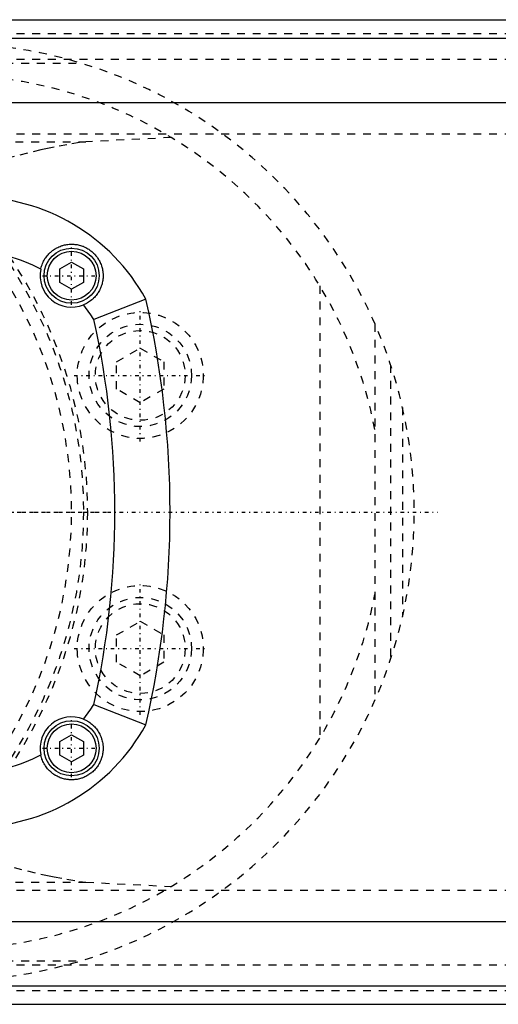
# Model space of a CAD drawing. Extents: x -602 to 168, y -90 to 90.
# Tile 5 of 8: x -251 to -190, y -62 to 62. Entities that reach past the tile are written whole.
import ezdxf

# ---------------------------------------------------------------- set-up
doc = ezdxf.new("R2010")
doc.units = 0
doc.linetypes.add('CENTER', pattern=[1.5, 0.45, -0.5, 0.05, -0.5])
doc.linetypes.add('DASHED', pattern=[2, 1, -1])
for name, color, linetype in [('AM_0', 7, 'CONTINUOUS'), ('AM_3', 7, 'DASHED'), ('AM_7', 7, 'CENTER')]:
    doc.layers.add(name, color=color, linetype=linetype)

msp = doc.modelspace()

# ---------------------------------------------------------------- linework, layer by layer
at = {"layer": 'AM_0', "color": 7, "linetype": 'CONTINUOUS'}
for p, q in [((-327, 62.5), (-90, 62.5)), ((-327, 60.15), (-90, 60.15)), ((-327, 52), (-90, 52)), ((-245.5, 30.87), (-244, 31.73)), ((-244, 31.73), (-242.5, 30.87)), ((-245.5, 29.13), (-245.5, 30.87)), ((-242.5, 30.87), (-242.5, 29.13)), ((-244, 28.27), (-245.5, 29.13)), ((-242.5, 29.13), (-244, 28.27)), ((-234.58, 27.03), (-241.17, 24.44)), ((-241.17, -24.44), (-234.58, -27.03)), ((-245.5, -29.13), (-244, -28.27)), ((-244, -28.27), (-242.5, -29.13)), ((-245.5, -30.87), (-245.5, -29.13)), ((-242.5, -29.13), (-242.5, -30.87)), ((-244, -31.73), (-245.5, -30.87)), ((-242.5, -30.87), (-244, -31.73)), ((-327, -52), (-90, -52)), ((-327, -60.15), (-90, -60.15)), ((-327, -62.5), (-90, -62.5))]:
    msp.add_line(p, q, dxfattribs=at)
for points in [[(-247.91, 30.82, 0), (-247.9, 30.9, 0), (-247.86, 31.07, 0), (-247.81, 31.23, 0), (-247.78, 31.31, 0), (-247.75, 31.39, 0), (-247.69, 31.55, 0), (-247.62, 31.7, 0), (-247.55, 31.85, 0), (-247.47, 31.99, 0), (-247.38, 32.14, 0), (-247.34, 32.21, 0), (-247.29, 32.27, 0), (-247.2, 32.41, 0), (-247.09, 32.53, 0), (-246.99, 32.66, 0), (-246.88, 32.78, 0), (-246.77, 32.89, 0), (-246.71, 32.94, 0), (-246.65, 33, 0), (-246.53, 33.1, 0), (-246.41, 33.19, 0), (-246.34, 33.24, 0), (-246.28, 33.29, 0), (-246.15, 33.37, 0), (-246.02, 33.45, 0), (-245.95, 33.49, 0), (-245.89, 33.53, 0), (-245.75, 33.6, 0), (-245.61, 33.66, 0), (-245.47, 33.72, 0), (-245.33, 33.77, 0), (-245.19, 33.82, 0), (-245.12, 33.84, 0), (-245.04, 33.86, 0), (-244.9, 33.9, 0), (-244.75, 33.93, 0), (-244.61, 33.95, 0), (-244.46, 33.97, 0), (-244.31, 33.99, 0), (-244.24, 33.99, 0), (-244.17, 34, 0), (-244.02, 34, 0), (-243.88, 34, 0), (-243.73, 33.99, 0), (-243.59, 33.98, 0), (-243.45, 33.96, 0), (-243.38, 33.95, 0), (-243.31, 33.94, 0), (-243.17, 33.91, 0), (-243.03, 33.88, 0), (-242.89, 33.84, 0), (-242.75, 33.8, 0), (-242.61, 33.75, 0), (-242.54, 33.73, 0), (-242.48, 33.7, 0), (-242.34, 33.64, 0), (-242.2, 33.57, 0), (-242.07, 33.5, 0), (-241.94, 33.43, 0), (-241.81, 33.35, 0), (-241.75, 33.31, 0), (-241.69, 33.26, 0), (-241.57, 33.17, 0), (-241.45, 33.08, 0), (-241.39, 33.03, 0), (-241.33, 32.98, 0), (-241.22, 32.87, 0), (-241.11, 32.77, 0), (-241.06, 32.71, 0), (-241.01, 32.66, 0), (-240.91, 32.54, 0), (-240.82, 32.43, 0), (-240.73, 32.31, 0), (-240.65, 32.19, 0), (-240.57, 32.06, 0), (-240.54, 32, 0), (-240.5, 31.94, 0), (-240.43, 31.81, 0), (-240.37, 31.68, 0), (-240.31, 31.54, 0), (-240.26, 31.41, 0), (-240.21, 31.27, 0), (-240.19, 31.2, 0), (-240.16, 31.13, 0), (-240.13, 30.99, 0), (-240.09, 30.85, 0), (-240.06, 30.71, 0), (-240.04, 30.56, 0), (-240.02, 30.42, 0), (-240.02, 30.35, 0), (-240.01, 30.27, 0), (-240, 30.13, 0), (-240, 29.98, 0), (-240, 29.83, 0), (-240.01, 29.69, 0), (-240.03, 29.54, 0), (-240.04, 29.47, 0), (-240.05, 29.4, 0), (-240.07, 29.25, 0), (-240.1, 29.11, 0), (-240.14, 28.96, 0), (-240.18, 28.82, 0), (-240.23, 28.68, 0), (-240.25, 28.61, 0), (-240.28, 28.54, 0), (-240.34, 28.4, 0), (-240.4, 28.26, 0), (-240.43, 28.19, 0), (-240.47, 28.12, 0), (-240.54, 27.99, 0), (-240.62, 27.86, 0), (-240.66, 27.79, 0), (-240.71, 27.73, 0), (-240.8, 27.6, 0), (-240.89, 27.48, 0), (-241, 27.36, 0), (-241.1, 27.24, 0), (-241.21, 27.13, 0), (-241.27, 27.08, 0), (-241.33, 27.02, 0), (-241.45, 26.92, 0), (-241.58, 26.82, 0), (-241.71, 26.72, 0), (-241.84, 26.63, 0), (-241.98, 26.55, 0), (-242.05, 26.51, 0), (-242.12, 26.47, 0), (-242.26, 26.4, 0), (-242.41, 26.33, 0), (-242.49, 26.3, 0)], [(-242.49, -26.3, 0), (-242.41, -26.33, 0), (-242.26, -26.4, 0), (-242.1, -26.48, 0), (-242.03, -26.52, 0), (-241.96, -26.56, 0), (-241.81, -26.65, 0), (-241.68, -26.74, 0), (-241.54, -26.84, 0), (-241.41, -26.95, 0), (-241.29, -27.06, 0), (-241.23, -27.11, 0), (-241.17, -27.17, 0), (-241.06, -27.29, 0), (-240.95, -27.41, 0), (-240.85, -27.54, 0), (-240.75, -27.67, 0), (-240.66, -27.8, 0), (-240.62, -27.87, 0), (-240.58, -27.93, 0), (-240.5, -28.07, 0), (-240.42, -28.21, 0), (-240.39, -28.28, 0), (-240.36, -28.35, 0), (-240.3, -28.49, 0), (-240.24, -28.64, 0), (-240.21, -28.71, 0), (-240.19, -28.78, 0), (-240.15, -28.93, 0), (-240.11, -29.08, 0), (-240.08, -29.22, 0), (-240.05, -29.37, 0), (-240.03, -29.52, 0), (-240.02, -29.6, 0), (-240.01, -29.67, 0), (-240, -29.82, 0), (-240, -29.97, 0), (-240, -30.12, 0), (-240.01, -30.27, 0), (-240.02, -30.41, 0), (-240.03, -30.48, 0), (-240.04, -30.56, 0), (-240.06, -30.7, 0), (-240.09, -30.84, 0), (-240.12, -30.98, 0), (-240.16, -31.12, 0), (-240.2, -31.26, 0), (-240.23, -31.33, 0), (-240.25, -31.39, 0), (-240.3, -31.52, 0), (-240.36, -31.66, 0), (-240.42, -31.79, 0), (-240.49, -31.91, 0), (-240.56, -32.04, 0), (-240.6, -32.1, 0), (-240.64, -32.17, 0), (-240.72, -32.29, 0), (-240.81, -32.41, 0), (-240.9, -32.53, 0), (-241, -32.64, 0), (-241.1, -32.76, 0), (-241.15, -32.81, 0), (-241.21, -32.86, 0), (-241.32, -32.97, 0), (-241.43, -33.07, 0), (-241.49, -33.11, 0), (-241.55, -33.16, 0), (-241.67, -33.25, 0), (-241.8, -33.34, 0), (-241.86, -33.38, 0), (-241.93, -33.42, 0), (-242.06, -33.5, 0), (-242.19, -33.57, 0), (-242.32, -33.63, 0), (-242.45, -33.69, 0), (-242.59, -33.74, 0), (-242.66, -33.77, 0), (-242.73, -33.79, 0), (-242.87, -33.84, 0), (-243.01, -33.87, 0), (-243.15, -33.91, 0), (-243.29, -33.94, 0), (-243.43, -33.96, 0), (-243.5, -33.97, 0), (-243.58, -33.98, 0), (-243.72, -33.99, 0), (-243.87, -34, 0), (-244.01, -34, 0), (-244.16, -34, 0), (-244.3, -33.99, 0), (-244.38, -33.98, 0), (-244.45, -33.97, 0), (-244.6, -33.96, 0), (-244.74, -33.93, 0), (-244.88, -33.9, 0), (-245.03, -33.87, 0), (-245.17, -33.83, 0), (-245.24, -33.8, 0), (-245.31, -33.78, 0), (-245.45, -33.73, 0), (-245.58, -33.67, 0), (-245.72, -33.61, 0), (-245.85, -33.55, 0), (-245.98, -33.47, 0), (-246.05, -33.44, 0), (-246.11, -33.4, 0), (-246.24, -33.32, 0), (-246.36, -33.23, 0), (-246.42, -33.18, 0), (-246.48, -33.14, 0), (-246.6, -33.04, 0), (-246.72, -32.94, 0), (-246.77, -32.88, 0), (-246.83, -32.83, 0), (-246.94, -32.72, 0), (-247.04, -32.6, 0), (-247.14, -32.48, 0), (-247.23, -32.35, 0), (-247.32, -32.22, 0), (-247.37, -32.16, 0), (-247.41, -32.09, 0), (-247.49, -31.95, 0), (-247.57, -31.81, 0), (-247.64, -31.66, 0), (-247.7, -31.52, 0), (-247.76, -31.37, 0), (-247.79, -31.29, 0), (-247.81, -31.21, 0), (-247.86, -31.06, 0), (-247.9, -30.9, 0), (-247.91, -30.82, 0)]]:
    msp.add_polyline3d(points, dxfattribs=at)
for centre, radius in [((-244, 30), 3.5), ((-244, 30), 3.1), ((-244, -30), 3.5), ((-244, -30), 3.1)]:
    msp.add_circle(centre, radius, dxfattribs=at)
for centre, radius, start, end in [((-256.5, 15), 25, 28.7568, 90), ((-256.5, 15), 18, 61.5136, 90), ((-244, 30), 4, 168.1596, 292.2292), ((-256.5, 15), 18, 31.6369, 38.8753), ((-351.5, 0), 120, 346.9837, 13.0163), ((-351.5, 0), 113, 347.5083, 12.4917), ((-256.5, -15), 18, 321.1247, 328.3631), ((-244, -30), 4, 67.7708, 191.8404), ((-256.5, -15), 25, 270, 331.2432), ((-256.5, -15), 18, 270, 298.4864)]:
    msp.add_arc(centre, radius, start, end, dxfattribs=at)
at = {"layer": 'AM_3', "color": 6, "linetype": 'DASHED'}
for p, q in [((-327, 60.75), (37, 60.75)), ((-327, 57.5), (37, 57.5)), ((-494.4, 57), (-242.93, 57)), ((-327, 48), (37, 48)), ((-231.34, 47.53), (-242.19, 47)), ((-333.13, 47), (-242.19, 47)), ((-212.5, 28.71), (-212.5, -28.71)), ((-205.5, 23.87), (-205.5, -23.87)), ((-238.28, 19.07), (-235.28, 20.8)), ((-235.28, 20.8), (-232.28, 19.07)), ((-238.28, 15.61), (-238.28, 19.07)), ((-232.28, 19.07), (-232.28, 15.61)), ((-203.5, 18.65), (-203.5, -18.65)), ((-235.28, 13.88), (-238.28, 15.61)), ((-232.28, 15.61), (-235.28, 13.88)), ((-202, 13.28), (-202, -13.28)), ((-238.28, -15.61), (-235.28, -13.88)), ((-235.28, -13.88), (-232.28, -15.61)), ((-238.28, -19.07), (-238.28, -15.61)), ((-232.28, -15.61), (-232.28, -19.07)), ((-235.28, -20.8), (-238.28, -19.07)), ((-232.28, -19.07), (-235.28, -20.8)), ((-333.13, -47), (-242.19, -47)), ((-242.19, -47), (-231.34, -47.53)), ((-327, -48), (37, -48)), ((-494.4, -57), (-242.93, -57)), ((-327, -57.5), (37, -57.5)), ((-327, -60.75), (37, -60.75))]:
    msp.add_line(p, q, dxfattribs=at)
for points in [[(-242.19, 47, 0), (-242.98, 46.89, 0), (-244.59, 46.63, 0), (-246.23, 46.32, 0), (-247.06, 46.15, 0), (-247.9, 45.96, 0), (-249.59, 45.57, 0), (-251.31, 45.13, 0), (-253.05, 44.67, 0), (-254.82, 44.19, 0), (-256.6, 43.69, 0), (-257.49, 43.44, 0), (-258.39, 43.18, 0), (-260.2, 42.68, 0), (-262.01, 42.18, 0), (-263.84, 41.7, 0), (-265.68, 41.25, 0), (-267.52, 40.83, 0), (-268.44, 40.64, 0), (-269.37, 40.47, 0), (-271.22, 40.17, 0), (-273.07, 39.94, 0), (-274, 39.86, 0)], [(-274, -39.86, 0), (-273.07, -39.94, 0), (-271.22, -40.17, 0), (-269.37, -40.47, 0), (-268.44, -40.64, 0), (-267.52, -40.83, 0), (-265.68, -41.25, 0), (-263.84, -41.7, 0), (-262.01, -42.18, 0), (-260.2, -42.68, 0), (-258.39, -43.18, 0), (-257.49, -43.44, 0), (-256.6, -43.69, 0), (-254.82, -44.19, 0), (-253.05, -44.67, 0), (-251.31, -45.13, 0), (-249.59, -45.57, 0), (-247.9, -45.96, 0), (-247.06, -46.15, 0), (-246.23, -46.32, 0), (-244.59, -46.63, 0), (-242.98, -46.89, 0), (-242.19, -47, 0)]]:
    msp.add_polyline3d(points, dxfattribs=at)
for centre, radius in [((-300, 0), 58), ((-300, 0), 57.5), ((-235.28, 17.34), 8), ((-235.28, 17.34), 6.5), ((-235.28, 17.34), 5.7), ((-235.28, -17.34), 8), ((-235.28, -17.34), 6.5), ((-235.28, -17.34), 5.7)]:
    msp.add_circle(centre, radius, dxfattribs=at)
for centre, radius, start, end in [((-260, 0), 59.5, 270, 90), ((-300, 0), 56, 262.1432, 97.8568), ((-260, 0), 55.5, 10.8929, 90), ((-260, 0), 55.5, 270, 349.1071)]:
    msp.add_arc(centre, radius, start, end, dxfattribs=at)
at = {"layer": 'AM_7', "color": 4, "linetype": 'CENTER'}
for p, q in [((-244, 26.32), (-244, 33.67)), ((-247.68, 30), (-240.32, 30)), ((-235.28, 8.94), (-235.28, 25.74)), ((-243.68, 17.34), (-226.88, 17.34)), ((-358.8, 0), (-197.53, 0)), ((-360.9, 0), (-239.1, 0)), ((-235.28, -25.74), (-235.28, -8.94)), ((-243.68, -17.34), (-226.88, -17.34)), ((-244, -33.67), (-244, -26.32)), ((-247.68, -30), (-240.32, -30))]:
    msp.add_line(p, q, dxfattribs=at)

doc.saveas('drawing.dxf')
